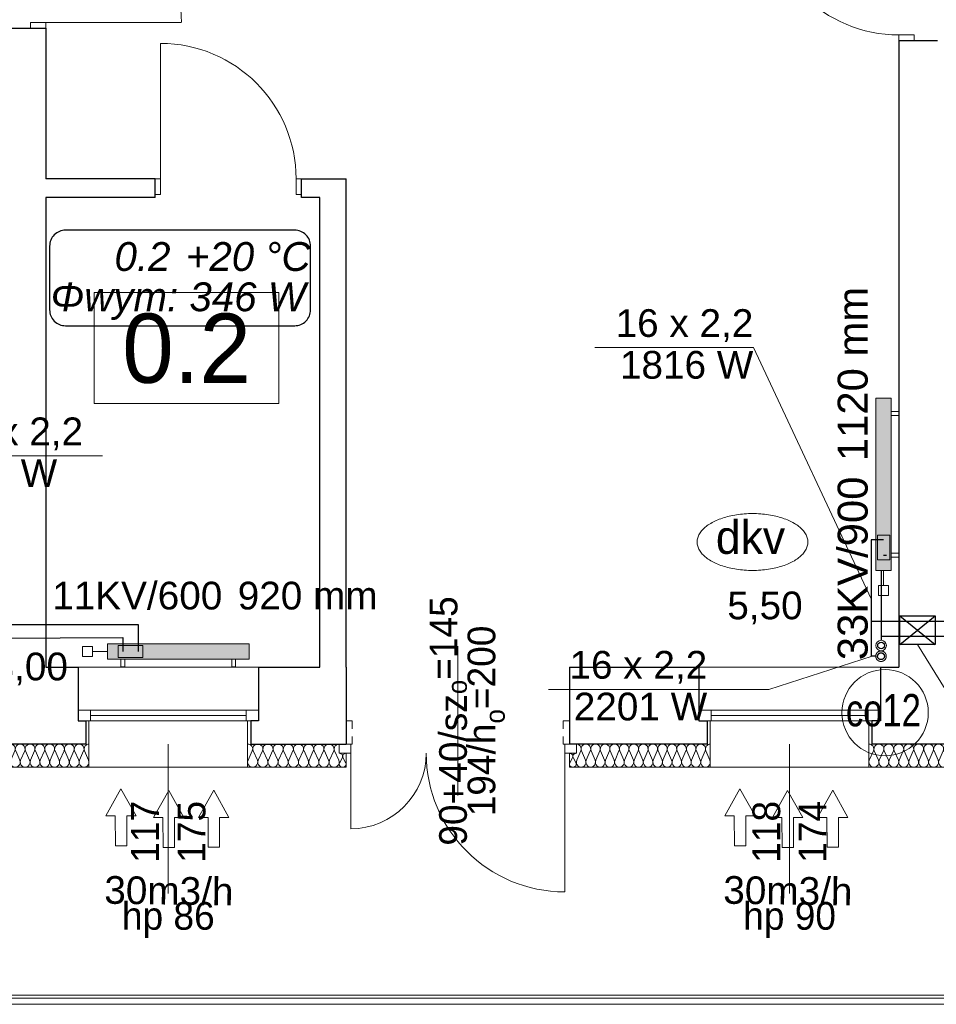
# Model space of a CAD drawing. Header units: millimetres. Extents: x -17429 to 155243, y -2908 to 188569.
# Tile 41 of 113: x 5534 to 11487, y 49776 to 56170. Entities that reach past the tile are written whole.
import ezdxf
from ezdxf.lldxf.tags import DXFTag

# ---------------------------------------------------------------- set-up
doc = ezdxf.new("R2010")
doc.units = ezdxf.units.MM
doc.header["$MEASUREMENT"] = 0
doc.linetypes.add('Hidden Line', pattern=[100, 50, -50])
doc.linetypes.add('PHANTOM', pattern=[2.5, 1.25, -0.25, 0.25, -0.25, 0.25, -0.25])
doc.layers.get('0').update_dxf_attribs({"lineweight": 5})
for name, color, linetype in [('#opisy', 7, 'Continuous'), ('#podkład', 252, 'Continuous'), ('Arch ocieplenie', 252, 'Continuous'), ('IS_Armatura_podłączeniowa_grz._dolnozas.', 255, 'SOLID'), ('IS_Armatura_Therm', 7, 'SOLID'), ('IS_Grafika', 7, 'SOLID'), ('IS_Grzejniki_Plan_rzut', 7, 'SOLID'), ('IS_Opisy_działek_Therm', 7, 'SOLID'), ('IS_Powrót', 5, 'DASH'), ('IS_Text_Armatury_Therm', 7, 'Continuous'), ('IS_Text_Konstrukcji', 7, 'Continuous'), ('IS_Text_Odbiornikow_Therm', 7, 'Continuous'), ('IS_Zasilanie', 1, 'SOLID')]:
    doc.layers.add(name, color=color, linetype=linetype)
for name, color, linetype, lineweight in [('#piony', 7, 'Continuous', 5), ('Arch opisy_Nr_Pióra__1', 252, 'Continuous', 25), ('Arch opisy_Nr_Pióra__21', 252, 'Continuous', 13), ('INWENT BALUSTRADY_Nr_Pióra__26', 5, 'Continuous', 13), ('INWENT OPISY_Nr_Pióra__21', 252, 'Continuous', 13), ('INWENT. DRZWI_Nr_Pióra__21', 7, 'Continuous', 13), ('INWENT. OKNA_Nr_Pióra__5', 7, 'Continuous', 13), ('INWENT.ŚCIANY_Nr_Pióra__1', 252, 'Continuous', 25), ('INWENT.ŚCIANY_Nr_Pióra__21', 7, 'Continuous', 13), ('Istniejące schody_Nr_Pióra__21', 7, 'Continuous', 13)]:
    doc.layers.add(name, color=color, linetype=linetype, lineweight=lineweight)
for name, color, linetype, lineweight, true_color in [('arch izolacje_Nr_Pióra__3', 7, 'Continuous', 13, 0xff6600), ('Arch ocieplenie_Nr_Pióra__22', 7, 'Continuous', 9, 0x7f7f7f), ('INWENT.ŚCIANY_Nr_Pióra__2', 7, 'Continuous', 13, 0x7f7f7f)]:
    doc.layers.add(name, color=color, linetype=linetype, lineweight=lineweight, true_color=true_color)
doc.styles.add('ARIAL', font='arial.ttf', dxfattribs={"width": 0.75})
doc.styles.add('GENERATED_STYLE_2', font='txt')
doc.styles.add('GENERATED_STYLE_3', font='txt')
doc.styles.add('MtXpl_Arial', font='txt', dxfattribs={"height": 0.2})
doc.styles.get("Standard").update_dxf_attribs({"font": 'arial.ttf', "bigfont": 'BIGFONT.SHX'})
tags = doc.linetypes.add('DASH', pattern=[15, 10, -5]).pattern_tags.tags
tags[6:7] = [DXFTag(74, 4), DXFTag(75, 0), DXFTag(340, '0'), DXFTag(46, 0.0), DXFTag(50, 0.0), DXFTag(44, 0.0), DXFTag(45, 0.0)]
tags[4:5] = [DXFTag(74, 4), DXFTag(75, 0), DXFTag(340, '0'), DXFTag(46, 0.0), DXFTag(50, 0.0), DXFTag(44, 0.0), DXFTag(45, 0.0)]
tags = doc.linetypes.add('SOLID', pattern=[10, 10, 0]).pattern_tags.tags
tags[6:7] = [DXFTag(74, 4), DXFTag(75, 0), DXFTag(340, '0'), DXFTag(46, 0.0), DXFTag(50, 0.0), DXFTag(44, 0.0), DXFTag(45, 0.0)]
tags[4:5] = [DXFTag(74, 4), DXFTag(75, 0), DXFTag(340, '0'), DXFTag(46, 0.0), DXFTag(50, 0.0), DXFTag(44, 0.0), DXFTag(45, 0.0)]

# ---------------------------------------------------------------- blocks, each defined once
blk = doc.blocks.new('Izolacja cieplna 14_18', base_point=(5984.1, 51465.9))
at = {"layer": 'Arch ocieplenie_Nr_Pióra__22', "linetype": 'Continuous'}
for p, q in [((4673.3, 51421.2), (4646.8, 51360.6)), ((4705.2, 51360.6), (4678.7, 51421.2)), ((4737.1, 51421.2), (4710.6, 51360.6)), ((4769, 51360.6), (4742.5, 51421.2)), ((4800.9, 51421.2), (4774.4, 51360.6)), ((4832.8, 51360.6), (4806.3, 51421.2)), ((4864.7, 51421.2), (4838.2, 51360.6)), ((4896.6, 51360.6), (4870.1, 51421.2)), ((4928.5, 51421.2), (4902, 51360.6)), ((4960.4, 51360.6), (4933.9, 51421.2)), ((4992.3, 51421.2), (4965.8, 51360.6)), ((5024.2, 51360.6), (4997.7, 51421.2)), ((5056.2, 51421.2), (5029.6, 51360.6)), ((5088.1, 51360.6), (5061.5, 51421.2)), ((5120, 51421.2), (5093.4, 51360.6)), ((5151.9, 51360.6), (5125.3, 51421.2)), ((5183.8, 51421.2), (5157.2, 51360.6)), ((5215.7, 51360.6), (5189.1, 51421.2)), ((5247.6, 51421.2), (5221, 51360.6)), ((5279.5, 51360.6), (5252.9, 51421.2)), ((5311.4, 51421.2), (5284.8, 51360.6)), ((5343.3, 51360.6), (5316.8, 51421.2)), ((5375.2, 51421.2), (5348.7, 51360.6)), ((5407.1, 51360.6), (5380.6, 51421.2)), ((5439, 51421.2), (5412.5, 51360.6)), ((5470.9, 51360.6), (5444.4, 51421.2)), ((5502.8, 51421.2), (5476.3, 51360.6)), ((5534.7, 51360.6), (5508.2, 51421.2)), ((5566.6, 51421.2), (5540.1, 51360.6)), ((5598.5, 51360.6), (5572, 51421.2)), ((5630.4, 51421.2), (5603.9, 51360.6)), ((5662.3, 51360.6), (5635.8, 51421.2)), ((5694.2, 51421.2), (5667.7, 51360.6)), ((5726.2, 51360.6), (5699.6, 51421.2)), ((5758.1, 51421.2), (5731.5, 51360.6)), ((5790, 51360.6), (5763.4, 51421.2)), ((5821.9, 51421.2), (5795.3, 51360.6)), ((5853.8, 51360.6), (5827.2, 51421.2)), ((5885.7, 51421.2), (5859.1, 51360.6)), ((5917.6, 51360.6), (5891, 51421.2)), ((5949.5, 51421.2), (5922.9, 51360.6)), ((5981.4, 51360.6), (5954.8, 51421.2))]:
    blk.add_line(p, q, dxfattribs=at)
for centre, start_param, end_param in [((4644.1, 51434), 2.7288, 4.712389), ((4707.9, 51434), 2.7288, 6.695979), ((4771.7, 51434), 2.7288, 6.695979), ((4835.5, 51434), 2.7288, 6.695979), ((4899.3, 51434), 2.7288, 6.695979), ((4963.1, 51434), 2.7288, 6.695979), ((5026.9, 51434), 2.7288, 6.695979), ((5090.7, 51434), 2.7288, 6.695979), ((5154.5, 51434), 2.7288, 6.695979), ((5218.4, 51434), 2.7288, 6.695979), ((5282.2, 51434), 2.7288, 6.695979), ((5346, 51434), 2.7288, 6.695979), ((5409.8, 51434), 2.7288, 6.695979), ((5473.6, 51434), 2.7288, 6.695979), ((5537.4, 51434), 2.7288, 6.695979), ((5601.2, 51434), 2.7288, 6.695979), ((5665, 51434), 2.7288, 6.695979), ((5728.8, 51434), 2.7288, 6.695979), ((5792.6, 51434), 2.7288, 6.695979), ((5856.5, 51434), 2.7288, 6.695979), ((5920.3, 51434), 2.7288, 6.695979), ((5984.1, 51434), 4.712389, 6.695979), ((4676, 51347.8), 5.870392, 9.837571), ((4739.8, 51347.8), 5.870392, 9.837571), ((4803.6, 51347.8), 5.870392, 9.837571), ((4867.4, 51347.8), 5.870392, 9.837571), ((4931.2, 51347.8), 5.870392, 9.837571), ((4995, 51347.8), 5.870392, 9.837571), ((5058.8, 51347.8), 5.870392, 9.837571), ((5122.6, 51347.8), 5.870392, 9.837571), ((5186.5, 51347.8), 5.870392, 9.837571), ((5250.3, 51347.8), 5.870392, 9.837571), ((5314.1, 51347.8), 5.870392, 9.837571), ((5377.9, 51347.8), 5.870392, 9.837571), ((5441.7, 51347.8), 5.870392, 9.837571), ((5505.5, 51347.8), 5.870392, 9.837571), ((5569.3, 51347.8), 5.870392, 9.837571), ((5633.1, 51347.8), 5.870392, 9.837571), ((5696.9, 51347.8), 5.870392, 9.837571), ((5760.7, 51347.8), 5.870392, 9.837571), ((5824.5, 51347.8), 5.870392, 9.837571), ((5888.4, 51347.8), 5.870392, 9.837571), ((5952.2, 51347.8), 5.870392, 9.837571)]:
    blk.add_ellipse(centre, major_axis=(-31.9, 0), ratio=0.999904, start_param=start_param, end_param=end_param, dxfattribs=at)
blk = doc.blocks.new('Izolacja cieplna 14_19', base_point=(12019.1, 51465.9))
at = {"layer": 'Arch ocieplenie_Nr_Pióra__22', "linetype": 'Continuous'}
for p, q in [((11078.7, 51421.2), (11051.8, 51360.6)), ((11111, 51360.6), (11084.1, 51421.2)), ((11143.4, 51421.2), (11116.5, 51360.6)), ((11175.7, 51360.6), (11148.8, 51421.2)), ((11208, 51421.2), (11181.1, 51360.6)), ((11240.4, 51360.6), (11213.5, 51421.2)), ((11272.7, 51421.2), (11245.8, 51360.6)), ((11305, 51360.6), (11278.1, 51421.2)), ((11337.4, 51421.2), (11310.5, 51360.6)), ((11369.7, 51360.6), (11342.8, 51421.2)), ((11402, 51421.2), (11375.1, 51360.6)), ((11434.4, 51360.6), (11407.5, 51421.2)), ((11466.7, 51421.2), (11439.8, 51360.6)), ((11499, 51360.6), (11472.1, 51421.2)), ((11531.4, 51421.2), (11504.5, 51360.6)), ((11563.7, 51360.6), (11536.8, 51421.2)), ((11596, 51421.2), (11569.1, 51360.6)), ((11628.4, 51360.6), (11601.5, 51421.2)), ((11660.7, 51421.2), (11633.8, 51360.6)), ((11693, 51360.6), (11666.1, 51421.2)), ((11725.4, 51421.2), (11698.5, 51360.6)), ((11757.7, 51360.6), (11730.8, 51421.2)), ((11790, 51421.2), (11763.1, 51360.6)), ((11822.4, 51360.6), (11795.5, 51421.2)), ((11854.7, 51421.2), (11827.8, 51360.6)), ((11887, 51360.6), (11860.1, 51421.2)), ((11919.4, 51421.2), (11892.5, 51360.6)), ((11951.7, 51360.6), (11924.8, 51421.2)), ((11984, 51421.2), (11957.1, 51360.6)), ((12016.4, 51360.6), (11989.5, 51421.2))]:
    blk.add_line(p, q, dxfattribs=at)
for centre, start_param, end_param in [((11049.1, 51434), 2.7288, 4.712389), ((11113.7, 51434), 2.7288, 6.695979), ((11178.4, 51434), 2.7288, 6.695979), ((11243.1, 51434), 2.7288, 6.695979), ((11307.7, 51434), 2.7288, 6.695979), ((11372.4, 51434), 2.7288, 6.695979), ((11437.1, 51434), 2.7288, 6.695979), ((11501.7, 51434), 2.7288, 6.695979), ((11566.4, 51434), 2.7288, 6.695979), ((11631.1, 51434), 2.7288, 6.695979), ((11695.7, 51434), 2.7288, 6.695979), ((11760.4, 51434), 2.7288, 6.695979), ((11825.1, 51434), 2.7288, 6.695979), ((11889.7, 51434), 2.7288, 6.695979), ((11954.4, 51434), 2.7288, 6.695979), ((12019.1, 51434), 4.712389, 6.695979), ((11081.4, 51347.8), 5.870392, 9.837571), ((11146.1, 51347.8), 5.870392, 9.837571), ((11210.7, 51347.8), 5.870392, 9.837571), ((11275.4, 51347.8), 5.870392, 9.837571), ((11340.1, 51347.8), 5.870392, 9.837571), ((11404.7, 51347.8), 5.870392, 9.837571), ((11469.4, 51347.8), 5.870392, 9.837571), ((11534.1, 51347.8), 5.870392, 9.837571), ((11598.7, 51347.8), 5.870392, 9.837571), ((11663.4, 51347.8), 5.870392, 9.837571), ((11728.1, 51347.8), 5.870392, 9.837571), ((11792.7, 51347.8), 5.870392, 9.837571), ((11857.4, 51347.8), 5.870392, 9.837571), ((11922.1, 51347.8), 5.870392, 9.837571), ((11986.7, 51347.8), 5.870392, 9.837571)]:
    blk.add_ellipse(centre, major_axis=(-32.3, 0), ratio=0.986651, start_param=start_param, end_param=end_param, dxfattribs=at)
blk = doc.blocks.new('Izolacja cieplna 14_29', base_point=(10019.1, 51465.9))
at = {"layer": 'Arch ocieplenie_Nr_Pióra__22', "linetype": 'Continuous'}
for p, q in [((9177.5, 51421.2), (9151.7, 51360.6)), ((9208.6, 51360.6), (9182.8, 51421.2)), ((9239.7, 51421.2), (9213.8, 51360.6)), ((9270.7, 51360.6), (9244.9, 51421.2)), ((9301.8, 51421.2), (9276, 51360.6)), ((9332.9, 51360.6), (9307, 51421.2)), ((9364, 51421.2), (9338.1, 51360.6)), ((9395, 51360.6), (9369.2, 51421.2)), ((9426.1, 51421.2), (9400.3, 51360.6)), ((9457.2, 51360.6), (9431.3, 51421.2)), ((9488.2, 51421.2), (9462.4, 51360.6)), ((9519.3, 51360.6), (9493.5, 51421.2)), ((9550.4, 51421.2), (9524.5, 51360.6)), ((9581.5, 51360.6), (9555.6, 51421.2)), ((9612.5, 51421.2), (9586.7, 51360.6)), ((9643.6, 51360.6), (9617.8, 51421.2)), ((9674.7, 51421.2), (9648.8, 51360.6)), ((9705.7, 51360.6), (9679.9, 51421.2)), ((9736.8, 51421.2), (9711, 51360.6)), ((9767.9, 51360.6), (9742, 51421.2)), ((9799, 51421.2), (9773.1, 51360.6)), ((9830, 51360.6), (9804.2, 51421.2)), ((9861.1, 51421.2), (9835.3, 51360.6)), ((9892.2, 51360.6), (9866.3, 51421.2)), ((9923.2, 51421.2), (9897.4, 51360.6)), ((9954.3, 51360.6), (9928.5, 51421.2)), ((9985.4, 51421.2), (9959.5, 51360.6)), ((10016.5, 51360.6), (9990.6, 51421.2))]:
    blk.add_line(p, q, dxfattribs=at)
for centre, start_param, end_param in [((9149.1, 51434), 1.158004, 3.141593), ((9211.2, 51434), 1.158004, 5.125183), ((9273.4, 51434), 1.158004, 5.125183), ((9335.5, 51434), 1.158004, 5.125183), ((9397.6, 51434), 1.158004, 5.125183), ((9459.8, 51434), 1.158004, 5.125183), ((9521.9, 51434), 1.158004, 5.125183), ((9584.1, 51434), 1.158004, 5.125183), ((9646.2, 51434), 1.158004, 5.125183), ((9708.4, 51434), 1.158004, 5.125183), ((9770.5, 51434), 1.158004, 5.125183), ((9832.6, 51434), 1.158004, 5.125183), ((9894.8, 51434), 1.158004, 5.125183), ((9956.9, 51434), 1.158004, 5.125183), ((10019.1, 51434), 3.141593, 5.125182), ((9180.1, 51347.8), 4.299595, 8.266775), ((9242.3, 51347.8), 4.299595, 8.266775), ((9304.4, 51347.8), 4.299595, 8.266775), ((9366.6, 51347.8), 4.299595, 8.266775), ((9428.7, 51347.8), 4.299595, 8.266775), ((9490.9, 51347.8), 4.299595, 8.266775), ((9553, 51347.8), 4.299595, 8.266775), ((9615.1, 51347.8), 4.299595, 8.266775), ((9677.3, 51347.8), 4.299595, 8.266775), ((9739.4, 51347.8), 4.299595, 8.266775), ((9801.6, 51347.8), 4.299595, 8.266775), ((9863.7, 51347.8), 4.299595, 8.266775), ((9925.9, 51347.8), 4.299595, 8.266775), ((9988, 51347.8), 4.299595, 8.266775)]:
    blk.add_ellipse(centre, major_axis=(0, -31.9), ratio=0.973974, start_param=start_param, end_param=end_param, dxfattribs=at)
blk = doc.blocks.new('Izolacja cieplna 14_30', base_point=(9149.1, 51405.9))
at = {"layer": 'Arch ocieplenie_Nr_Pióra__22', "linetype": 'Continuous'}
for p, q in [((9124.7, 51379), (9106, 51342.7)), ((9147.2, 51342.7), (9128.5, 51379))]:
    blk.add_line(p, q, dxfattribs=at)
for centre, start_param, end_param in [((9104.1, 51386.7), 2.7288, 4.712389), ((9149.1, 51386.7), 4.712389, 6.695979), ((9126.6, 51335), 5.870392, 9.837571)]:
    blk.add_ellipse(centre, major_axis=(-22.5, 0), ratio=0.850741, start_param=start_param, end_param=end_param, dxfattribs=at)
blk = doc.blocks.new('Izolacja cieplna 14_31', base_point=(7014.1, 51465.9))
at = {"layer": 'Arch ocieplenie_Nr_Pióra__22', "linetype": 'Continuous'}
for p, q in [((7016.8, 51360.6), (7044.3, 51421.2)), ((7049.9, 51421.2), (7077.4, 51360.6)), ((7083, 51360.6), (7110.5, 51421.2)), ((7116, 51421.2), (7143.5, 51360.6)), ((7149.1, 51360.6), (7176.6, 51421.2)), ((7182.1, 51421.2), (7209.6, 51360.6)), ((7215.2, 51360.6), (7242.7, 51421.2)), ((7248.2, 51421.2), (7275.7, 51360.6)), ((7281.3, 51360.6), (7308.8, 51421.2)), ((7314.3, 51421.2), (7341.8, 51360.6)), ((7347.4, 51360.6), (7374.9, 51421.2)), ((7380.5, 51421.2), (7408, 51360.6)), ((7413.5, 51360.6), (7441, 51421.2)), ((7446.6, 51421.2), (7474.1, 51360.6)), ((7479.6, 51360.6), (7507.1, 51421.2)), ((7512.7, 51421.2), (7540.2, 51360.6)), ((7545.7, 51360.6), (7573.2, 51421.2)), ((7578.8, 51421.2), (7606.3, 51360.6))]:
    blk.add_line(p, q, dxfattribs=at)
for centre, start_param, end_param in [((7014.1, 51434), 5.870392, 7.853982), ((7080.2, 51434), 5.870392, 9.837571), ((7146.3, 51434), 5.870392, 9.837571), ((7212.4, 51434), 5.870392, 9.837571), ((7278.5, 51434), 5.870392, 9.837571), ((7344.6, 51434), 5.870392, 9.837571), ((7410.7, 51434), 5.870392, 9.837571), ((7476.8, 51434), 5.870392, 9.837571), ((7543, 51434), 5.870392, 9.837571), ((7609.1, 51434), 1.570796, 3.554385), ((7047.1, 51347.8), 2.728799, 6.695979), ((7113.2, 51347.8), 2.728799, 6.695979), ((7179.3, 51347.8), 2.728799, 6.695979), ((7245.5, 51347.8), 2.728799, 6.695979), ((7311.6, 51347.8), 2.728799, 6.695979), ((7377.7, 51347.8), 2.728799, 6.695979), ((7443.8, 51347.8), 2.728799, 6.695979), ((7509.9, 51347.8), 2.728799, 6.695979), ((7576, 51347.8), 2.728799, 6.695979)]:
    blk.add_ellipse(centre, major_axis=(33.1, 0), ratio=0.965094, start_param=start_param, end_param=end_param, dxfattribs=at)
blk = doc.blocks.new('Izolacja cieplna 14_32', base_point=(7609.1, 51405.9))
at = {"layer": 'Arch ocieplenie_Nr_Pióra__22', "linetype": 'Continuous'}
for p, q in [((7611, 51342.7), (7629.7, 51379)), ((7633.5, 51379), (7652.2, 51342.7))]:
    blk.add_line(p, q, dxfattribs=at)
for centre, start_param, end_param in [((7609.1, 51386.7), 5.870392, 7.853982), ((7654.1, 51386.7), 1.570796, 3.554385), ((7631.6, 51335), 2.728799, 6.695979)]:
    blk.add_ellipse(centre, major_axis=(22.5, 0), ratio=0.850741, start_param=start_param, end_param=end_param, dxfattribs=at)
blk = doc.blocks.new('SERRTRT')
at = {"layer": 'arch izolacje_Nr_Pióra__3', "color": 252, "linetype": 'Continuous'}
for p, q in [((5984.1, 51615.9), (5984.1, 51315.9)), ((7014.1, 51615.9), (7014.1, 51315.9)), ((10019.1, 51615.9), (10019.1, 51315.9)), ((11049.1, 51315.9), (11049.1, 51615.9)), ((7654.1, 51315.9), (7654.1, 51405.9)), ((9104.1, 51315.9), (9104.1, 51405.9)), ((7654.1, 51315.9), (-11060.9, 51315.9)), ((5984.1, 51315.9), (4644.1, 51315.9)), ((7014.1, 51315.9), (7654.1, 51315.9)), ((10019.1, 51315.9), (9104.1, 51315.9)), ((32134.1, 51315.9), (9104.1, 51315.9)), ((12019.1, 51315.9), (11049.1, 51315.9))]:
    blk.add_line(p, q, dxfattribs=at)
at = {"layer": 'Arch opisy_Nr_Pióra__21', "color": 252, "linetype": 'Continuous'}
for p, q in [((6018.1, 54397.9), (6018.1, 53677.9)), ((7218.1, 54397.9), (6018.1, 54397.9)), ((7218.1, 53677.9), (7218.1, 54397.9)), ((6018.1, 53677.9), (7218.1, 53677.9))]:
    blk.add_line(p, q, dxfattribs=at)
at = {"layer": 'INWENT BALUSTRADY_Nr_Pióra__26', "color": 252, "linetype": 'Continuous'}
for p, q in [((3399.1, 49815.9), (11689.1, 49815.9)), ((11689.1, 49775.9), (3399.1, 49775.9))]:
    blk.add_line(p, q, dxfattribs=at)
at = {"layer": 'INWENT OPISY_Nr_Pióra__21', "color": 252, "linetype": 'Continuous'}
for p, q in [((8379.1, 51130.9), (8379.1, 52100.9)), ((6499.1, 51465.9), (6499.1, 50495.9)), ((10534.1, 51465.9), (10534.1, 50495.9))]:
    blk.add_line(p, q, dxfattribs=at)
at = {"layer": 'INWENT. DRZWI_Nr_Pióra__21', "color": 252, "linetype": 'Continuous'}
for p, q in [((5704.1, 56150.9), (5604.1, 56150.9)), ((5604.1, 56150.9), (5604.1, 56115.9)), ((5704.1, 56150.9), (6580.3, 56150.9)), ((5704.1, 56150.9), (5704.1, 56115.9)), ((6449.1, 55135.9), (6449.1, 56015.9)), ((11244.1, 56070.9), (11344.1, 56070.9)), ((11244.1, 56070.9), (11244.1, 56035.9)), ((11344.1, 56070.9), (11344.1, 56035.9)), ((6449.1, 55135.9), (6414.1, 55135.9)), ((6449.1, 55135.9), (6449.1, 55035.9)), ((7329.1, 55135.9), (7329.1, 55035.9)), ((7329.1, 55135.9), (7364.1, 55135.9)), ((6449.1, 55035.9), (6414.1, 55035.9)), ((7329.1, 55035.9), (7364.1, 55035.9)), ((7684.1, 51465.9), (7609.1, 51465.9)), ((7609.1, 51465.9), (7609.1, 51405.9)), ((7684.1, 51405.9), (7684.1, 51465.9)), ((9149.1, 51465.9), (9074.1, 51465.9)), ((9074.1, 51465.9), (9074.1, 51405.9)), ((9149.1, 51405.9), (9149.1, 51465.9)), ((7609.1, 51405.9), (7684.1, 51405.9)), ((7684.1, 50915.9), (7684.1, 51405.9)), ((9074.1, 51405.9), (9149.1, 51405.9)), ((9074.1, 51405.9), (9074.1, 50505.9))]:
    blk.add_line(p, q, dxfattribs=at)
for centre, radius, start, end in [((5704.1, 56150.9), 880, 0, 90), ((11244.1, 56950.9), 880, 180, 270), ((6449.1, 55135.9), 880, 0, 90), ((7684.1, 51405.9), 490, 270, 0), ((9074.1, 51405.9), 900, 180, 270)]:
    blk.add_arc(centre, radius, start, end, dxfattribs=at)
at = {"layer": 'INWENT. OKNA_Nr_Pióra__5', "color": 252, "linetype": 'Continuous'}
for p, q in [((7084.1, 51685.9), (5914.1, 51685.9)), ((5914.1, 51615.9), (5914.1, 51685.9)), ((5994.1, 51615.9), (5994.1, 51685.9)), ((7004.1, 51615.9), (7004.1, 51685.9)), ((7084.1, 51615.9), (7084.1, 51685.9)), ((11124.1, 51685.9), (9944.1, 51685.9)), ((9944.1, 51615.9), (9944.1, 51685.9)), ((10024.1, 51615.9), (10024.1, 51685.9)), ((11044.1, 51615.9), (11044.1, 51685.9)), ((11124.1, 51615.9), (11124.1, 51685.9)), ((5914.1, 51615.9), (7084.1, 51615.9)), ((5994.1, 51650.9), (7004.1, 51650.9)), ((9944.1, 51615.9), (11124.1, 51615.9)), ((10024.1, 51650.9), (11044.1, 51650.9))]:
    blk.add_line(p, q, dxfattribs=at)
at = {"layer": 'INWENT.ŚCIANY_Nr_Pióra__1', "color": 252, "linetype": 'Continuous'}
for p, q in [((5464.1, 56115.9), (5704.1, 56115.9)), ((5704.1, 56115.9), (5704.1, 55135.9)), ((11244.1, 56035.9), (11494.1, 56035.9)), ((11244.1, 56035.9), (11244.1, 51965.9)), ((6414.1, 55135.9), (5704.1, 55135.9)), ((6414.1, 55015.9), (6414.1, 55135.9)), ((7364.1, 55015.9), (7364.1, 55135.9)), ((7364.1, 55135.9), (7654.1, 55135.9)), ((7654.1, 51965.9), (7654.1, 55135.9)), ((6414.1, 55015.9), (5704.1, 55015.9)), ((5704.1, 55015.9), (5704.1, 51965.9)), ((7484.1, 55015.9), (7364.1, 55015.9)), ((7484.1, 51965.9), (7484.1, 55015.9)), ((5704.1, 51965.9), (5914.1, 51965.9)), ((5914.1, 51965.9), (5914.1, 51615.9)), ((7084.1, 51965.9), (7484.1, 51965.9)), ((7084.1, 51965.9), (7084.1, 51615.9)), ((7654.1, 51965.9), (7654.1, 51465.9)), ((9104.1, 51965.9), (9944.1, 51965.9)), ((9104.1, 51965.9), (9104.1, 51465.9)), ((9944.1, 51965.9), (9944.1, 51615.9)), ((11124.1, 51965.9), (11244.1, 51965.9)), ((11124.1, 51965.9), (11124.1, 51615.9)), ((5914.1, 51615.9), (5964.1, 51615.9)), ((5964.1, 51615.9), (5964.1, 51465.9)), ((7084.1, 51615.9), (7034.1, 51615.9)), ((7034.1, 51615.9), (7034.1, 51465.9)), ((9944.1, 51615.9), (9999.1, 51615.9)), ((9999.1, 51615.9), (9999.1, 51465.9)), ((11124.1, 51615.9), (11069.1, 51615.9)), ((11069.1, 51615.9), (11069.1, 51465.9)), ((5964.1, 51465.9), (4664.1, 51465.9)), ((7034.1, 51465.9), (7654.1, 51465.9)), ((9999.1, 51465.9), (9104.1, 51465.9)), ((11999.1, 51465.9), (11069.1, 51465.9))]:
    blk.add_line(p, q, dxfattribs=at)
at = {"layer": 'INWENT.ŚCIANY_Nr_Pióra__2', "color": 252, "linetype": 'Hidden Line'}
for p, q in [((7654.1, 51615.9), (7694.1, 51615.9)), ((7694.1, 51615.9), (7694.1, 51465.9)), ((9104.1, 51615.9), (9064.1, 51615.9)), ((9064.1, 51615.9), (9064.1, 51465.9)), ((7654.1, 51465.9), (7694.1, 51465.9)), ((9104.1, 51465.9), (9064.1, 51465.9))]:
    blk.add_line(p, q, dxfattribs=at)
at = {"layer": 'INWENT.ŚCIANY_Nr_Pióra__21', "color": 252, "linetype": 'Continuous'}
for p, q in [((5914.1, 51965.9), (7084.1, 51965.9)), ((9944.1, 51965.9), (11124.1, 51965.9))]:
    blk.add_line(p, q, dxfattribs=at)
at = {"layer": 'Istniejące schody_Nr_Pióra__21', "color": 252, "linetype": 'Continuous'}
blk.add_line((11689.1, 49835.9), (5019.1, 49835.9), dxfattribs=at)
at = {"layer": 'Arch ocieplenie', "color": 252, "linetype": 'Continuous', "lineweight": 9}
for name, p in [('Izolacja cieplna 14_18', (5984.1, 51465.9)), ('Izolacja cieplna 14_31', (7014.1, 51465.9)), ('Izolacja cieplna 14_29', (10019.1, 51465.9)), ('Izolacja cieplna 14_19', (12019.1, 51465.9)), ('Izolacja cieplna 14_32', (7609.1, 51405.9)), ('Izolacja cieplna 14_30', (9149.1, 51405.9))]:
    blk.add_blockref(name, p, dxfattribs=at)
at = {"layer": 'Arch opisy_Nr_Pióra__1', "color": 252, "linetype": 'Continuous', "insert": (6618.1, 53805.3), "char_height": 450, "attachment_point": 8, "style": 'GENERATED_STYLE_3'}
blk.add_mtext('{0.2}', dxfattribs=at)
at = {"layer": 'INWENT OPISY_Nr_Pióra__21', "color": 252, "linetype": 'Continuous', "char_height": 180, "attachment_point": 2, "rotation": 90, "style": 'GENERATED_STYLE_2'}
for s, insert, width, line_spacing_factor in [('{90+40/sz\\A1{\\H0.7x;\\S ^ o;}=145\\P194/h\\A1{\\H0.7x;\\S ^ o;}=200}', (8135.8, 51615.9), 1711.718, 0.411465), ('{118\\P174}', (10292.9, 50895.9), 1346.334, 0.998099), ('{117\\P175}', (6257.9, 50895.9), 1346.334, 1.008452)]:
    blk.add_mtext(s, dxfattribs=dict(at, insert=insert, width=width, line_spacing_factor=line_spacing_factor))
at = {"layer": 'INWENT OPISY_Nr_Pióra__21', "color": 252, "linetype": 'Continuous', "char_height": 180, "attachment_point": 2, "style": 'GENERATED_STYLE_2'}
for s, insert in [('{hp 86}', (6499.1, 50440.2)), ('{hp 90}', (10534.1, 50440.2))]:
    blk.add_mtext(s, dxfattribs=dict(at, insert=insert))
blk = doc.blocks.new('E210168')
at = {"color": 7, "lineweight": 13}
for p, q in [((19.41, 19.75), (19.41, 13.6)), ((19.41, 19.75), (36.98, 9.88)), ((19.41, 0), (36.98, 9.88)), ((19.41, 6.15), (19.41, 0))]:
    blk.add_line(p, q, dxfattribs=at)
blk.add_lwpolyline([(19.41, 13.6), (0, 13.6), (0, 6.15), (19.41, 6.15)], dxfattribs=at)

msp = doc.modelspace()

# ---------------------------------------------------------------- linework, layer by layer
at = {"layer": '#piony', "color": 7}
msp.add_circle((11154.3, 51669.8), 280.2, dxfattribs=at)
at = {"color": 1, "lineweight": 30}
for p, q in [((11249.7, 52112.9), (11479.7, 52297.9)), ((11249.7, 52297.9), (11479.7, 52112.9))]:
    msp.add_line(p, q, dxfattribs=at)
msp.add_lwpolyline([(11249.7, 52297.9), (11479.7, 52297.9), (11479.7, 52112.9), (11249.7, 52112.9)], close=True, dxfattribs=at)
at = {"layer": 'IS_Armatura_podłączeniowa_grz._dolnozas.', "color": 7, "lineweight": 0, "ltscale": 10}
for p, q in [((11184.1, 52823.1), (11104.1, 52823.1)), ((11104.1, 52823.1), (11104.1, 52663.1)), ((11184.1, 52663.1), (11184.1, 52823.1)), ((11104.1, 52663.1), (11184.1, 52663.1)), ((6333.5, 52107), (6173.5, 52107)), ((6173.5, 52107), (6173.5, 52027)), ((6333.5, 52027), (6333.5, 52107)), ((6173.5, 52027), (6333.5, 52027))]:
    msp.add_line(p, q, dxfattribs=at)
at = {"layer": 'IS_Armatura_Therm', "color": 7, "lineweight": 0, "ltscale": 10}
for p, q in [((11144.1, 52593.1), (11144.1, 52495.6)), ((11111.6, 52495.6), (11111.6, 52430.6)), ((11176.6, 52495.6), (11111.6, 52495.6)), ((11176.6, 52430.6), (11176.6, 52495.6)), ((11111.6, 52430.6), (11176.6, 52430.6)), ((6006, 52099.5), (5941, 52099.5)), ((5941, 52099.5), (5941, 52034.5)), ((6006, 52034.5), (6006, 52099.5)), ((6103.5, 52067), (6006, 52067)), ((5941, 52034.5), (6006, 52034.5))]:
    msp.add_line(p, q, dxfattribs=at)
at = {"layer": 'IS_Grafika', "color": 7, "lineweight": 5, "ltscale": 10}
for points, knots in [([(10293.3, 52962.9), (10275.5, 52962.9), (10240.8, 52961.6), (10190.1, 52955.8), (10142.3, 52946.6), (10098.1, 52934.1), (10057.9, 52918.6), (10022.3, 52900.5), (9991.8, 52880.1), (9966.8, 52857.4), (9948.1, 52832.7), (9936.2, 52806), (9933.5, 52787.3), (9933.5, 52778.1)], [0, 0, 0, 0, 53.206774, 104.286131, 152.960622, 198.951577, 242.000697, 281.900205, 318.538128, 351.968842, 382.520946, 410.942343, 438.528187, 438.528187, 438.528187, 438.528187]), ([(10653.1, 52778.1), (10653.1, 52787.3), (10650.3, 52806), (10638.4, 52832.7), (10619.7, 52857.4), (10594.8, 52880.1), (10564.3, 52900.5), (10528.7, 52918.6), (10488.5, 52934.1), (10444.2, 52946.6), (10396.5, 52955.8), (10345.8, 52961.6), (10311, 52962.9), (10293.3, 52962.9)], [0, 0, 0, 0, 27.585844, 56.00724, 86.559344, 119.990058, 156.627982, 196.52749, 239.576609, 285.567565, 334.242055, 385.321413, 438.528187, 438.528187, 438.528187, 438.528187]), ([(9933.5, 52778.1), (9933.5, 52768.9), (9936.2, 52750.1), (9948.1, 52723.5), (9966.8, 52698.8), (9991.8, 52676.1), (10022.3, 52655.6), (10057.9, 52637.5), (10098.1, 52622.1), (10142.3, 52609.6), (10190.1, 52600.3), (10240.8, 52594.6), (10275.5, 52593.3), (10293.3, 52593.3)], [0, 0, 0, 0, 27.585844, 56.00724, 86.559344, 119.990058, 156.627982, 196.52749, 239.576609, 285.567565, 334.242055, 385.321413, 438.528187, 438.528187, 438.528187, 438.528187]), ([(10293.3, 52593.3), (10311, 52593.3), (10345.8, 52594.6), (10396.5, 52600.3), (10444.2, 52609.6), (10488.5, 52622.1), (10528.7, 52637.5), (10564.3, 52655.6), (10594.8, 52676.1), (10619.7, 52698.8), (10638.4, 52723.5), (10650.3, 52750.1), (10653.1, 52768.9), (10653.1, 52778.1)], [0, 0, 0, 0, 53.206774, 104.286131, 152.960622, 198.951577, 242.000697, 281.900205, 318.538128, 351.968842, 382.520946, 410.942343, 438.528187, 438.528187, 438.528187, 438.528187])]:
    msp.add_open_spline(points, degree=3, knots=knots, dxfattribs=at)
at = {"layer": 'IS_Grzejniki_Plan_rzut', "color": 252, "lineweight": 0, "ltscale": 10}
for p, q in [((11194.1, 53713.1), (11094.1, 53713.1)), ((11094.1, 53713.1), (11094.1, 52593.1)), ((11194.1, 52593.1), (11194.1, 53713.1)), ((11194.1, 53625.6), (11244.1, 53625.6)), ((11244.1, 53600.6), (11194.1, 53600.6)), ((11244.1, 53625.6), (11244.1, 53600.6)), ((11244.1, 52705.6), (11194.1, 52705.6)), ((11244.1, 52680.6), (11244.1, 52705.6)), ((11194.1, 52680.6), (11244.1, 52680.6)), ((11094.1, 52593.1), (11194.1, 52593.1)), ((7023.5, 52117), (6103.5, 52117)), ((6103.5, 52117), (6103.5, 52017)), ((7023.5, 52017), (7023.5, 52117)), ((6103.5, 52017), (7023.5, 52017)), ((6191, 52017), (6191, 51967)), ((6216, 51967), (6216, 52017)), ((6911, 51967), (6911, 52017)), ((6936, 52017), (6936, 51967)), ((6191, 51967), (6216, 51967)), ((6936, 51967), (6911, 51967))]:
    msp.add_line(p, q, dxfattribs=at)
at = {"layer": 'IS_Grzejniki_Plan_rzut', "color": 252, "linetype": 'Continuous', "lineweight": 0, "ltscale": 10, "extrusion": (0, 0, -1)}
for points in [[(-11194.1, 52593.1), (-11094.1, 53713.1), (-11094.1, 52593.1)], [(-11094.1, 53713.1), (-11194.1, 52593.1), (-11194.1, 53713.1)], [(-7023.5, 52017), (-6103.5, 52117), (-6103.5, 52017)], [(-6103.5, 52117), (-7023.5, 52017), (-7023.5, 52117)]]:
    msp.add_solid(points, dxfattribs=at)
at = {"layer": 'IS_Opisy_działek_Therm', "color": 7, "lineweight": 5, "ltscale": 10}
for p, q in [((10298.6, 54040.5), (9268.6, 54040.5)), ((11063.3, 52408), (10298.6, 54040.5)), ((5051.2, 53337.3), (6071.2, 53337.3)), ((11071.4, 52035.9), (10399.9, 51821.2)), ((10399.9, 51821.2), (8969.1, 51821.2))]:
    msp.add_line(p, q, dxfattribs=at)
at = {"layer": 'IS_Opisy_działek_Therm', "color": 1, "lineweight": 5, "ltscale": 10}
msp.add_line((11364.7, 52112.9), (11808.9, 51390.9), dxfattribs=at)
at = {"layer": 'IS_Powrót', "color": 5, "lineweight": 30, "ltscale": 20}
for p, q in [((11144.1, 52693.1), (11163.3, 52693.1)), ((11128.5, 52593.1), (11128.5, 52139.9)), ((2813.6, 52144.2), (6203.5, 52157.3)), ((6203.5, 52157.3), (6203.5, 52067)), ((12439.9, 52165.4), (11128.5, 52165.4))]:
    msp.add_line(p, q, dxfattribs=at)
at = {"layer": 'IS_Powrót', "color": 5, "lineweight": 0, "ltscale": 20}
msp.add_circle((11128.5, 52105.9), 34.1, dxfattribs=at)
at = {"layer": 'IS_Powrót', "color": 5, "lineweight": 30, "ltscale": 20}
msp.add_circle((11128.5, 52105.9), 22.1, dxfattribs=at)
at = {"layer": 'IS_Text_Konstrukcji', "color": 18, "linetype": 'SOLID', "ltscale": 10, "true_color": 0x000000}
for p, q in [((7320.1, 54802.7), (5831.7, 54802.7)), ((5728.4, 54699.4), (5728.4, 54286)), ((7423.4, 54286), (7423.4, 54699.4)), ((5831.7, 54182.7), (7320.1, 54182.7))]:
    msp.add_line(p, q, dxfattribs=at)
for centre, start, end in [((5831.7, 54699.4), 89.99996, 180.00004), ((7320.1, 54699.4), 359.99996, 90.00004), ((5831.7, 54286), 179.99996, 270.00004), ((7320.1, 54286), 269.99996, 0.00004)]:
    msp.add_arc(centre, 103.3, start, end, dxfattribs=at)
at = {"layer": 'IS_Zasilanie', "color": 1, "lineweight": 30, "ltscale": 10}
for p, q in [((11144.1, 52793.1), (11063.3, 52793.1)), ((11063.3, 52793.1), (11063.4, 52261.2)), ((2913.6, 52243.4), (6303.5, 52243.4)), ((6303.5, 52243.4), (6303.5, 52067)), ((12539.9, 52261.2), (11063.4, 52261.2)), ((11063.4, 52261.2), (11063.4, 52035.9)), ((11093.8, 52035.9), (11063.4, 52035.9))]:
    msp.add_line(p, q, dxfattribs=at)
at = {"layer": 'IS_Zasilanie', "color": 1, "linetype": 'PHANTOM', "lineweight": 0, "ltscale": 250}
msp.add_circle((11127.8, 52036.4), 34.1, dxfattribs=at)
at = {"layer": 'IS_Zasilanie', "color": 1, "linetype": 'PHANTOM', "lineweight": 30, "ltscale": 250}
msp.add_circle((11127.8, 52036.4), 22.1, dxfattribs=at)

# ---------------------------------------------------------------- block references
at = {"layer": '#podkład'}
msp.add_blockref('SERRTRT', (0, 0), dxfattribs=at)
at = {"color": 7, "lineweight": 5, "xscale": 10, "yscale": 10, "zscale": 10, "rotation": 90.09664922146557}
for p in [(6291.3, 50805.1), (6601, 50795.3), (6893.4, 50795.8), (10311.2, 50805.1), (10620.9, 50795.3), (10913.3, 50795.8)]:
    msp.add_blockref('E210168', p, dxfattribs=at)

# ---------------------------------------------------------------- texts
at = {"layer": '#opisy', "color": 7, "lineweight": 0, "style": 'ARIAL'}
for p in [(6082.6, 50429.3, 139.7), (10102.5, 50429.3, 139.7)]:
    msp.add_text('30m3/h', height=180, rotation=359.21724, dxfattribs=at).set_placement(p)
at = {"layer": 'IS_Grafika', "color": 7, "lineweight": 5, "ltscale": 10, "style": 'MtXpl_Arial'}
msp.add_text('dkv', height=216, dxfattribs=at).set_placement((10055.4, 52701.1))
at = {"layer": 'IS_Grafika', "color": 7, "lineweight": 5, "ltscale": 10, "style": 'MtXpl_Arial', "width": 0.8}
msp.add_text('co12', height=210, dxfattribs=at).set_placement((10899.9, 51580.9))
at = {"layer": 'IS_Opisy_działek_Therm', "color": 7, "lineweight": 5, "ltscale": 10, "char_height": 180}
for s, insert, attachment_point in [('\\fArial|b0|i0;16 x 2,2', (10298.6, 54076.5), 9), ('\\fArial|b0|i0;1816 W', (10298.6, 54018.9), 3), ('\\fArial|b0|i0;16 x 2,2', (5051.2, 53373.3), 7), ('\\fArial|b0|i0;346 W', (5051.2, 53315.7), 1), ('\\fArial|b0|i0;16 x 2,2', (9999.1, 51857.2), 9), ('\\fArial|b0|i0;2201 W', (9999.1, 51799.6), 3)]:
    msp.add_mtext(s, dxfattribs=dict(at, insert=insert, attachment_point=attachment_point))
at = {"layer": 'IS_Text_Armatury_Therm', "color": 7, "linetype": 'SOLID', "ltscale": 10, "char_height": 180, "attachment_point": 9}
for s, insert in [('\\fArial|b0|i0;5,50  ', (10618.9, 52242.9)), ('\\fArial|b0|i0;3,00  ', (5847.5, 51846.3))]:
    msp.add_mtext(s, dxfattribs=dict(at, insert=insert))
at = {"layer": 'IS_Text_Konstrukcji', "color": 18, "linetype": 'SOLID', "ltscale": 10, "true_color": 0x000000, "char_height": 187.2}
for s, insert, attachment_point in [('\\fArial|b0|i1;0.2', (6513.4, 54535.9), 9), ('\\fArial|b0|i1;+20 °C', (6613.4, 54535.9), 7), ('\\fArial|b0|i1;Φwym: 346 W', (6563.4, 54463.9), 2)]:
    msp.add_mtext(s, dxfattribs=dict(at, insert=insert, attachment_point=attachment_point))
at = {"layer": 'IS_Text_Odbiornikow_Therm', "color": 7, "linetype": 'SOLID', "ltscale": 10, "char_height": 194.4, "rotation": 90}
for s, insert, attachment_point in [('\\fArial|b0|i0;1120 mm', (11043.7, 53303.1), 7), ('\\fArial|b0|i0;33KV/900', (11043.7, 53203.1), 9)]:
    msp.add_mtext(s, dxfattribs=dict(at, insert=insert, attachment_point=attachment_point))
at = {"layer": 'IS_Text_Odbiornikow_Therm', "color": 7, "linetype": 'SOLID', "ltscale": 10, "char_height": 180}
for s, insert, attachment_point in [('\\fArial|b0|i0;11KV/600', (6850, 52337.6), 9), ('\\fArial|b0|i0;920 mm', (6950, 52337.6), 7)]:
    msp.add_mtext(s, dxfattribs=dict(at, insert=insert, attachment_point=attachment_point))

doc.saveas('drawing.dxf')
